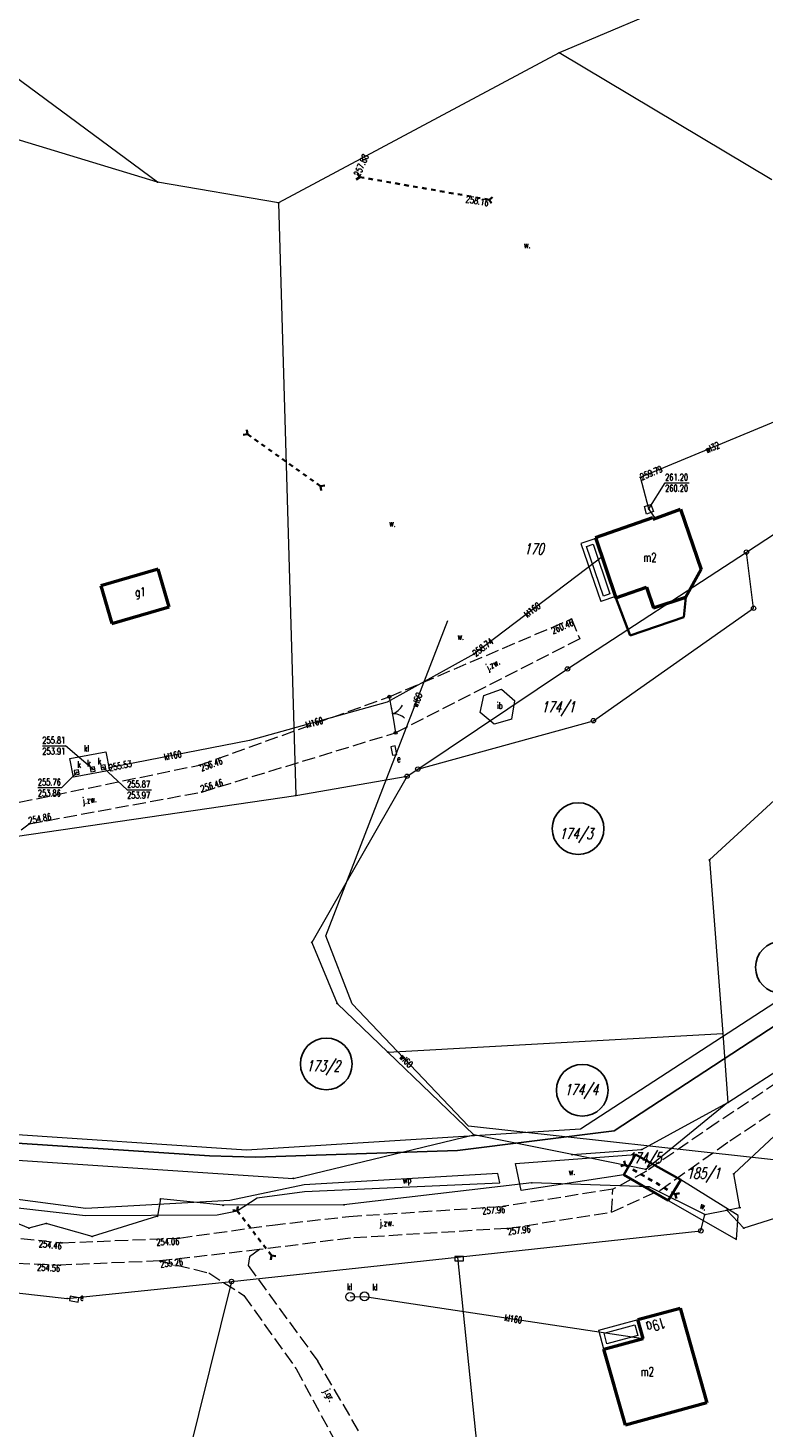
# Model space of a CAD drawing. Header units: metres. Extents: x 8389512 to 8390482, y 5507926 to 5510333.
# Tile 39 of 49: x 8390215 to 8390299, y 5509436 to 5509595. Entities that reach past the tile are written whole.
import ezdxf
from ezdxf.enums import TextEntityAlignment as Align

# ---------------------------------------------------------------- set-up
doc = ezdxf.new("R2010")
doc.units = ezdxf.units.M
doc.header["$MEASUREMENT"] = 0
for name, pattern in [('1', [0]), ('2_14', [1, -1]), ('2_OTDI', [0]), ('2_OTKJ', [2, 1.5, -0.5]), ('2_OTKM', [0]), ('2_OTKR', [0]), ('2_OTWP', [0]), ('3_EGBB03', [0]), ('3_EGBI17', [0]), ('3_EGBL', [1.5, 1, -0.5]), ('3_EGBT', [0]), ('3_EGBU_A', [0]), ('4_SUKM', [0]), ('4_SUKP', [0]), ('4_SUPK', [0]), ('4_SUWP', [0])]:
    doc.linetypes.add(name, pattern=pattern)
doc.layers.get('0').update_dxf_attribs({"color": 252, "linetype": 'CONTINUOUS', "lineweight": 100})
for name, color, linetype, lineweight in [('Dzialki', 252, '1', 18), ('EADTD_T_0', 252, 'CONTINUOUS', 25), ('EGBB_E_T_0', 252, 'CONTINUOUS', 20), ('EGBB_L_0', 252, '3_EGBU_A', 50), ('EGBC_L_5', 252, '3_EGBL', 35), ('EGBE_L_0', 252, '3_EGBT', 18), ('Numery_dzialek', 252, 'CONTINUOUS', 13), ('OTD_E_T_7', 252, 'CONTINUOUS', 0), ('OTD_L_14', 252, '2_OTDI', 18), ('OTK_E_T_0', 252, 'CONTINUOUS', 0), ('OTK_E_T_4', 252, 'CONTINUOUS', 0), ('OTK_L_0', 252, '2_OTKJ', 18), ('OTK_L_5', 252, 'CONTINUOUS', 18), ('OTK_L_7', 252, '2_OTKM', 35), ('OTK_L_8', 252, 'CONTINUOUS', 35), ('OTO_L_1', 252, 'CONTINUOUS', 18), ('OTR_T_0', 252, 'CONTINUOUS', 18), ('OTW_E_T_0', 252, 'CONTINUOUS', 0), ('OTW_E_T_1', 252, 'CONTINUOUS', 0), ('OTW_L_0', 252, '2_OTWP', 18), ('Oz działek', 3, 'CONTINUOUS', 25), ('P_SUE_T_4', 252, 'CONTINUOUS', 18), ('PROJEKTOWANA KANALIZACJA', 1, 'CONTINUOUS', 25), ('PROJEKTOWANA WODA', 220, 'CONTINUOUS', 18), ('Punkty', 252, 'CONTINUOUS', 9), ('SUE_E_T_1', 252, 'CONTINUOUS', 0), ('SUE_T_4', 252, 'CONTINUOUS', 18), ('SUK_E_T_2', 252, 'CONTINUOUS', 0), ('SUK_L_3', 252, '4_SUKM', 18), ('SUK_T_2', 252, 'CONTINUOUS', 18), ('SUP_E_T_1', 7, 'CONTINUOUS', 0), ('SUP_L_1', 252, '4_SUPK', 18), ('SUP_T_4', 7, 'CONTINUOUS', 18), ('SUWP_E_T_0', 5, 'CONTINUOUS', 0), ('SUWP_L_0', 5, '4_SUWP', 18), ('SUWR_T_0', 5, 'CONTINUOUS', 18)]:
    doc.layers.add(name, color=color, linetype=linetype, lineweight=lineweight)
for name, color, linetype, lineweight, true_color in [('SUKP_E_T_0', 7, 'CONTINUOUS', 0, 0x803300), ('SUKP_L_0', 7, '4_SUKP', 18, 0x803300), ('SUKR_T_0', 7, 'CONTINUOUS', 18, 0x803300)]:
    doc.layers.add(name, color=color, linetype=linetype, lineweight=lineweight, true_color=true_color)
doc.styles.get("Standard").update_dxf_attribs({"font": 'Simplex.SHX', "width": 0.75})

# ---------------------------------------------------------------- blocks, each defined once
blk = doc.blocks.new('GRO')
at = {"linetype": 'Continuous'}
blk.add_circle((0, 0), 0.045, dxfattribs=at)
blk = doc.blocks.new('GRT')
at = {"linetype": 'Continuous'}
blk.add_circle((0, 0), 0.25, dxfattribs=at)
blk = doc.blocks.new('2_OTRS')
at = {"linetype": 'Continuous'}
blk.add_circle((0, 0), 0.045, dxfattribs=at)
blk = doc.blocks.new('4_SUES')
at = {"linetype": 'Continuous'}
for p, q in [((0.5, 0.25), (-0.5, 0.25)), ((-0.5, 0.25), (-0.5, -0.25)), ((0.5, -0.25), (0.5, 0.25)), ((-0.5, -0.25), (0.5, -0.25))]:
    blk.add_line(p, q, dxfattribs=at)
blk = doc.blocks.new('4_SUKM')
at = {"linetype": 'Continuous'}
blk.add_circle((0, 0), 0.5, dxfattribs=at)
blk = doc.blocks.new('4_SUPS')
at = {"linetype": 'Continuous'}
blk.add_circle((0, 0), 0.0625, dxfattribs=at)
blk = doc.blocks.new('4_SUPW_A')
at = {"linetype": 'Continuous'}
for p, q in [((0.25, 0.25), (-0.25, 0.25)), ((-0.25, 0.25), (-0.25, -0.25)), ((0.25, -0.25), (0.25, 0.25)), ((-0.25, -0.25), (0.25, -0.25))]:
    blk.add_line(p, q, dxfattribs=at)

msp = doc.modelspace()

# ---------------------------------------------------------------- linework, layer by layer
at = {"layer": 'Dzialki'}
for p, q in [((8390342.91, 5509620.86), (8390275.67, 5509592.39)), ((8390230, 5509577.67), (8390190.56, 5509606.8)), ((8390275.67, 5509592.39), (8390243.75, 5509575.31)), ((8390299.86, 5509577.94), (8390275.67, 5509592.39)), ((8390230, 5509577.67), (8390207.51, 5509584.5)), ((8390243.75, 5509575.31), (8390230, 5509577.67)), ((8390243.75, 5509575.31), (8390245.73, 5509507.9)), ((8390296.96, 5509535.58), (8390316.38, 5509548.25)), ((8390276.61, 5509522.29), (8390296.96, 5509535.58)), ((8390297.77, 5509529.19), (8390296.96, 5509535.58)), ((8390279.56, 5509516.4), (8390297.77, 5509529.19)), ((8390259.59, 5509510.89), (8390276.61, 5509522.29)), ((8390315.22, 5509521.26), (8390292.76, 5509500.55)), ((8390259.59, 5509510.89), (8390279.56, 5509516.4)), ((8390258.37, 5509510.08), (8390259.59, 5509510.89)), ((8390245.73, 5509507.9), (8390258.37, 5509510.08)), ((8390258.37, 5509510.08), (8390247.52, 5509491.18)), ((8390212.24, 5509502.98), (8390245.73, 5509507.9)), ((8390292.76, 5509500.55), (8390294.26, 5509480.79)), ((8390294.86, 5509472.97), (8390337.3, 5509500.53)), ((8390247.52, 5509491.18), (8390250.42, 5509484.24)), ((8390250.42, 5509484.24), (8390256.18, 5509478.7)), ((8390256.18, 5509478.7), (8390294.26, 5509480.79)), ((8390294.26, 5509480.79), (8390294.86, 5509472.97)), ((8390265.96, 5509469.28), (8390256.18, 5509478.7)), ((8390285.07, 5509467.6), (8390294.86, 5509472.97)), ((8390294.86, 5509472.97), (8390285.52, 5509465.35)), ((8390295.52, 5509464.85), (8390304.16, 5509472.95)), ((8390245.43, 5509464.33), (8390265.96, 5509469.28)), ((8390277.14, 5509467.03), (8390265.96, 5509469.28)), ((8390198.8, 5509467.43), (8390245.43, 5509464.33)), ((8390277.14, 5509467.03), (8390285.07, 5509467.6)), ((8390285.52, 5509465.35), (8390277.14, 5509467.03)), ((8390296.21, 5509461), (8390295.52, 5509464.85)), ((8390272.56, 5509463.83), (8390251.19, 5509461.32)), ((8390285.9, 5509463.36), (8390272.56, 5509463.83)), ((8390292.22, 5509460.2), (8390285.9, 5509463.36)), ((8390230.31, 5509461.98), (8390229.97, 5509460.01)), ((8390237.46, 5509461.26), (8390230.31, 5509461.98)), ((8390215.37, 5509458.67), (8390210.12, 5509460.82)), ((8390229.97, 5509460.01), (8390222.56, 5509457.71)), ((8390251.19, 5509461.32), (8390237.46, 5509461.26)), ((8390291.78, 5509458.36), (8390292.22, 5509460.2)), ((8390292.22, 5509460.2), (8390294.72, 5509460.7)), ((8390294.72, 5509460.7), (8390296.21, 5509461)), ((8390296.66, 5509458.65), (8390294.72, 5509460.7)), ((8390301.58, 5509460.23), (8390296.66, 5509458.65)), ((8390217.34, 5509459.19), (8390215.37, 5509458.67)), ((8390222.56, 5509457.71), (8390217.34, 5509459.19)), ((8390264.1, 5509455.37), (8390291.78, 5509458.36)), ((8390238.4, 5509452.59), (8390264.1, 5509455.37)), ((8390264.1, 5509455.37), (8390266.29, 5509433.91)), ((8390219.71, 5509450.67), (8390238.4, 5509452.59)), ((8390238.4, 5509452.59), (8390222.68, 5509389.09)), ((8390214, 5509451.29), (8390219.71, 5509450.67))]:
    msp.add_line(p, q, dxfattribs=at)
at = {"layer": 'EGBB_L_0', "linetype": '3_EGBU_A'}
for p, q in [((8390286.37, 5509539.32), (8390289.45, 5509540.47)), ((8390289.45, 5509540.47), (8390291.8, 5509533.59)), ((8390279.81, 5509537.24), (8390286.3, 5509539.51)), ((8390286.3, 5509539.51), (8390286.37, 5509539.32)), ((8390279.81, 5509537.24), (8390282.11, 5509530.38)), ((8390290.08, 5509530.45), (8390291.8, 5509533.59)), ((8390282.11, 5509530.38), (8390285.58, 5509531.59)), ((8390285.58, 5509531.59), (8390286.4, 5509529.23)), ((8390286.4, 5509529.23), (8390290.08, 5509530.45)), ((8390284.62, 5509448.26), (8390289.41, 5509449.56)), ((8390289.41, 5509449.56), (8390292.47, 5509438.78)), ((8390285.22, 5509446.1), (8390284.62, 5509448.26)), ((8390280.75, 5509444.88), (8390285.22, 5509446.1)), ((8390283.2, 5509436.24), (8390280.75, 5509444.88)), ((8390292.47, 5509438.78), (8390283.2, 5509436.24))]:
    msp.add_line(p, q, dxfattribs=at)
at = {"layer": 'EGBB_L_0', "linetype": '3_EGBB03'}
for p, q in [((8390230.08, 5509533.64), (8390223.55, 5509531.75)), ((8390231.32, 5509529.35), (8390230.08, 5509533.64)), ((8390223.55, 5509531.75), (8390224.79, 5509527.46)), ((8390224.79, 5509527.46), (8390231.32, 5509529.35))]:
    msp.add_line(p, q, dxfattribs=at)
at = {"layer": 'EGBC_L_5', "linetype": '3_EGBI17'}
for p, q in [((8390285.58, 5509531.59), (8390282.11, 5509530.38)), ((8390286.4, 5509529.23), (8390285.58, 5509531.59)), ((8390282.11, 5509530.38), (8390283.72, 5509526.09)), ((8390290.08, 5509530.45), (8390286.4, 5509529.23)), ((8390289.85, 5509528.17), (8390290.08, 5509530.45)), ((8390283.72, 5509526.09), (8390289.85, 5509528.17))]:
    msp.add_line(p, q, dxfattribs=at)
at = {"layer": 'EGBE_L_0', "linetype": '3_EGBT'}
for p, q in [((8390279.85, 5509537.11), (8390278.14, 5509536.54)), ((8390278.14, 5509536.54), (8390280.39, 5509529.95)), ((8390278.78, 5509536.23), (8390279.54, 5509536.48)), ((8390279.54, 5509536.48), (8390281.43, 5509530.83)), ((8390282.07, 5509530.51), (8390279.85, 5509537.11)), ((8390280.7, 5509530.58), (8390278.78, 5509536.23)), ((8390282.07, 5509530.51), (8390280.39, 5509529.95)), ((8390281.43, 5509530.83), (8390280.7, 5509530.58)), ((8390280.16, 5509447.05), (8390284.63, 5509448.27)), ((8390280.77, 5509446.7), (8390284.28, 5509447.66)), ((8390284.28, 5509447.66), (8390284.61, 5509446.45)), ((8390284.63, 5509448.27), (8390285.22, 5509446.1)), ((8390280.75, 5509444.88), (8390280.16, 5509447.05)), ((8390285.22, 5509446.1), (8390280.75, 5509444.88)), ((8390281.1, 5509445.49), (8390280.77, 5509446.7)), ((8390284.61, 5509446.45), (8390281.1, 5509445.49))]:
    msp.add_line(p, q, dxfattribs=at)
at = {"layer": 'OTD_L_14', "linetype": '2_OTDI'}
for p, q in [((8390266.67, 5509517.32), (8390267.09, 5509519.28)), ((8390267.09, 5509519.28), (8390269.12, 5509519.99)), ((8390269.12, 5509519.99), (8390270.64, 5509518.64)), ((8390268.26, 5509515.99), (8390266.67, 5509517.32)), ((8390270.28, 5509516.57), (8390270.64, 5509518.64)), ((8390270.28, 5509516.57), (8390268.26, 5509515.99))]:
    msp.add_line(p, q, dxfattribs=at)
at = {"layer": 'OTK_L_0', "linetype": '2_OTKJ'}
for p, q in [((8390256.35, 5509519.12), (8390277.08, 5509527.97)), ((8390277.08, 5509527.97), (8390278, 5509525.7)), ((8390278, 5509525.7), (8390257.06, 5509515.02)), ((8390234.75, 5509511.34), (8390256.35, 5509519.12)), ((8390235.01, 5509508.28), (8390257.06, 5509515.02)), ((8390212.31, 5509506.71), (8390234.75, 5509511.34)), ((8390215.39, 5509504.66), (8390235.01, 5509508.28)), ((8390208.03, 5509499.24), (8390215.39, 5509504.66)), ((8390310.5, 5509481.9), (8390293.64, 5509470.69)), ((8390295.08, 5509468.59), (8390311.74, 5509479.82)), ((8390293.64, 5509470.69), (8390285.59, 5509465.15)), ((8390287.1, 5509462.96), (8390295.08, 5509468.59)), ((8390285.59, 5509465.15), (8390281.78, 5509463.1)), ((8390281.78, 5509463.1), (8390269.5, 5509461.16)), ((8390281.62, 5509460.49), (8390281.78, 5509463.1)), ((8390281.62, 5509460.49), (8390287.1, 5509462.96)), ((8390243.05, 5509459.02), (8390251.74, 5509459.99)), ((8390251.74, 5509459.99), (8390269.5, 5509461.16)), ((8390269.77, 5509458.63), (8390281.62, 5509460.49)), ((8390202.52, 5509458.72), (8390219.14, 5509457)), ((8390232.45, 5509457.54), (8390243.05, 5509459.02)), ((8390269.77, 5509458.63), (8390251.94, 5509457.53)), ((8390219.14, 5509457), (8390232.45, 5509457.54)), ((8390251.94, 5509457.53), (8390241.6, 5509456.22)), ((8390201.99, 5509455.24), (8390218.93, 5509454.46)), ((8390241.6, 5509456.22), (8390230.24, 5509454.93)), ((8390240.46, 5509455.4), (8390240.3, 5509454.42)), ((8390241.6, 5509456.22), (8390240.46, 5509455.4)), ((8390230.24, 5509454.93), (8390218.93, 5509454.46)), ((8390230.24, 5509454.93), (8390235.82, 5509453.57)), ((8390235.82, 5509453.57), (8390239.81, 5509451)), ((8390240.3, 5509454.42), (8390248.22, 5509443.53)), ((8390239.81, 5509451), (8390245.77, 5509442.65)), ((8390245.77, 5509442.65), (8390250.42, 5509433.98)), ((8390252.86, 5509435.61), (8390248.22, 5509443.53))]:
    msp.add_line(p, q, dxfattribs=at)
at = {"layer": 'OTK_L_5', "linetype": '2_OTKR'}
for p, q in [((8390270.71, 5509466.02), (8390284.34, 5509467.06)), ((8390284.34, 5509467.06), (8390283.02, 5509464.74)), ((8390283.02, 5509464.74), (8390271.34, 5509462.96)), ((8390289.51, 5509464.17), (8390288.06, 5509461.82)), ((8390296.01, 5509460.12), (8390289.51, 5509464.17)), ((8390288.06, 5509461.82), (8390295.84, 5509457.36)), ((8390295.84, 5509457.36), (8390296.01, 5509460.12))]:
    msp.add_line(p, q, dxfattribs=at)
at = {"layer": 'OTK_L_5', "linetype": '2_14'}
msp.add_line((8390271.34, 5509462.96), (8390270.71, 5509466.02), dxfattribs=at)
at = {"layer": 'OTK_L_7', "linetype": '2_OTKM'}
for p, q in [((8390283.02, 5509464.74), (8390284.34, 5509467.06)), ((8390284.34, 5509467.06), (8390289.51, 5509464.17)), ((8390288.06, 5509461.82), (8390283.02, 5509464.74)), ((8390289.51, 5509464.17), (8390288.06, 5509461.82))]:
    msp.add_line(p, q, dxfattribs=at)
at = {"layer": 'OTK_L_8', "linetype": '2_OTKJ'}
for p, q in [((8390252.99, 5509578.25), (8390252.58, 5509577.96)), ((8390252.99, 5509578.25), (8390252.7, 5509578.65)), ((8390253.48, 5509578.16), (8390252.99, 5509578.25)), ((8390254.49, 5509577.99), (8390253.99, 5509578.07)), ((8390255.51, 5509577.81), (8390255, 5509577.9)), ((8390256.53, 5509577.63), (8390256.02, 5509577.72)), ((8390257.54, 5509577.45), (8390257.03, 5509577.54)), ((8390258.56, 5509577.27), (8390258.05, 5509577.36)), ((8390259.57, 5509577.1), (8390259.06, 5509577.19)), ((8390260.59, 5509576.92), (8390260.08, 5509577.01)), ((8390261.6, 5509576.74), (8390261.1, 5509576.83)), ((8390262.62, 5509576.56), (8390262.11, 5509576.65)), ((8390263.64, 5509576.39), (8390263.13, 5509576.47)), ((8390264.65, 5509576.21), (8390264.14, 5509576.3)), ((8390265.67, 5509576.03), (8390265.16, 5509576.12)), ((8390266.68, 5509575.85), (8390266.17, 5509575.94)), ((8390267.7, 5509575.67), (8390267.19, 5509575.76)), ((8390268.1, 5509575.96), (8390267.7, 5509575.67)), ((8390267.98, 5509575.27), (8390267.7, 5509575.67)), ((8390240.22, 5509548.99), (8390240.14, 5509549.48)), ((8390240.22, 5509548.99), (8390239.74, 5509548.91)), ((8390240.63, 5509548.7), (8390240.22, 5509548.99)), ((8390241.42, 5509548.14), (8390241.03, 5509548.42)), ((8390242.21, 5509547.58), (8390241.81, 5509547.86)), ((8390243, 5509547.02), (8390242.6, 5509547.3)), ((8390243.78, 5509546.46), (8390243.39, 5509546.74)), ((8390244.57, 5509545.9), (8390244.18, 5509546.18)), ((8390245.36, 5509545.33), (8390244.97, 5509545.62)), ((8390246.15, 5509544.77), (8390245.75, 5509545.05)), ((8390246.94, 5509544.21), (8390246.54, 5509544.49)), ((8390247.72, 5509543.65), (8390247.33, 5509543.93)), ((8390248.51, 5509543.09), (8390248.12, 5509543.37)), ((8390249, 5509543.17), (8390248.51, 5509543.09)), ((8390248.59, 5509542.6), (8390248.51, 5509543.09)), ((8390283.04, 5509466.33), (8390283.17, 5509465.85)), ((8390282.69, 5509465.72), (8390283.17, 5509465.85)), ((8390283.17, 5509465.85), (8390283.61, 5509465.59)), ((8390284.05, 5509465.34), (8390284.48, 5509465.08)), ((8390284.92, 5509464.82), (8390285.36, 5509464.57)), ((8390285.8, 5509464.31), (8390286.24, 5509464.05)), ((8390286.68, 5509463.8), (8390287.11, 5509463.54)), ((8390287.55, 5509463.29), (8390287.99, 5509463.03)), ((8390288.43, 5509462.77), (8390288.86, 5509462.52)), ((8390288.86, 5509462.52), (8390289.34, 5509462.65)), ((8390288.86, 5509462.52), (8390288.99, 5509462.04)), ((8390238.57, 5509460.72), (8390239.06, 5509460.65)), ((8390239.13, 5509461.14), (8390239.06, 5509460.65)), ((8390239.06, 5509460.65), (8390239.36, 5509460.26)), ((8390239.66, 5509459.87), (8390239.95, 5509459.47)), ((8390240.25, 5509459.08), (8390240.55, 5509458.69)), ((8390240.85, 5509458.3), (8390241.15, 5509457.91)), ((8390241.44, 5509457.52), (8390241.74, 5509457.12)), ((8390242.04, 5509456.73), (8390242.34, 5509456.34)), ((8390242.64, 5509455.95), (8390242.94, 5509455.55)), ((8390242.94, 5509455.55), (8390242.87, 5509455.06)), ((8390242.94, 5509455.55), (8390243.43, 5509455.48))]:
    msp.add_line(p, q, dxfattribs=at)
at = {"layer": 'OTO_L_1'}
for p, q in [((8390256.35, 5509519.12), (8390256.6, 5509517.69)), ((8390256.56, 5509517.93), (8390256.81, 5509516.45)), ((8390256.81, 5509516.45), (8390257.06, 5509515.02))]:
    msp.add_line(p, q, dxfattribs=at)
for centre in [(8390256.35, 5509519.12), (8390257.06, 5509515.02)]:
    msp.add_circle(centre, 0.17, dxfattribs=at)
for centre, start, end in [((8390256.07, 5509519.1), 287.769, 331.8433), ((8390256.75, 5509515.19), 47.8057, 91.8801)]:
    msp.add_arc(centre, 2, start, end, dxfattribs=at)
at = {"layer": 'OTW_L_0', "linetype": '2_OTWP'}
for p, q in [((8390268.69, 5509464.89), (8390246.66, 5509463.58)), ((8390268.9, 5509463.83), (8390268.69, 5509464.89)), ((8390246.66, 5509463.58), (8390238.21, 5509461.82)), ((8390246.71, 5509462.82), (8390268.9, 5509463.83)), ((8390221.84, 5509460.89), (8390209.64, 5509462.51)), ((8390238.21, 5509461.82), (8390221.84, 5509460.89)), ((8390239.06, 5509460.65), (8390241.31, 5509462.12)), ((8390241.31, 5509462.12), (8390246.71, 5509462.82)), ((8390209.78, 5509461.46), (8390221.81, 5509460.09)), ((8390221.81, 5509460.09), (8390236.79, 5509460.18)), ((8390236.79, 5509460.18), (8390239.06, 5509460.65))]:
    msp.add_line(p, q, dxfattribs=at)
at = {"layer": 'Oz działek', "linetype": 'Continuous'}
for centre in [(8390277.82, 5509504.12), (8390300.93, 5509488.34), (8390249.18, 5509477.35), (8390278.29, 5509474.35)]:
    msp.add_circle(centre, 2.94, dxfattribs=at)
at = {"layer": 'PROJEKTOWANA KANALIZACJA', "linetype": 'Continuous'}
for p, q in [((8390281.92, 5509469.73), (8390321.67, 5509495.77)), ((8390264.1, 5509467.48), (8390281.92, 5509469.73)), ((8390201.56, 5509469.17), (8390235.9, 5509466.89)), ((8390235.9, 5509466.89), (8390241.13, 5509466.73)), ((8390241.13, 5509466.73), (8390264.1, 5509467.48))]:
    msp.add_line(p, q, dxfattribs=at)
at = {"layer": 'PROJEKTOWANA WODA', "linetype": 'Continuous'}
for p, q in [((8390278.08, 5509469.98), (8390324.01, 5509499.81)), ((8390202.28, 5509470.11), (8390240.1, 5509467.59)), ((8390240.1, 5509467.59), (8390278.08, 5509469.98))]:
    msp.add_line(p, q, dxfattribs=at)
at = {"layer": 'SUK_L_3', "linetype": '4_SUKM'}
for p, q in [((8390220.03, 5509512.11), (8390224.1, 5509512.84)), ((8390224.1, 5509512.84), (8390224.54, 5509510.75)), ((8390220.42, 5509509.97), (8390220.03, 5509512.11)), ((8390224.54, 5509510.75), (8390220.42, 5509509.97))]:
    msp.add_line(p, q, dxfattribs=at)
at = {"layer": 'SUKP_L_0', "linetype": '4_SUKP'}
for p, q in [((8390280.55, 5509535.03), (8390278.8, 5509533.7)), ((8390278.8, 5509533.7), (8390265.95, 5509523.97)), ((8390265.95, 5509523.97), (8390256.11, 5509518.52)), ((8390256.11, 5509518.52), (8390240.46, 5509514.13)), ((8390240.46, 5509514.13), (8390224.48, 5509511.04)), ((8390251.89, 5509450.85), (8390253.53, 5509450.9)), ((8390253.53, 5509450.9), (8390285.22, 5509446.1))]:
    msp.add_line(p, q, dxfattribs=at)
at = {"layer": 'SUKR_T_0', "linetype": 'Continuous', "lineweight": 0}
for p, q in [((8390216.89, 5509513.55), (8390219.52, 5509513.55)), ((8390222.62, 5509510.87), (8390219.52, 5509513.55)), ((8390223.82, 5509511.09), (8390226.53, 5509508.54)), ((8390220.81, 5509510.51), (8390219.12, 5509508.79)), ((8390216.38, 5509508.79), (8390219.12, 5509508.79)), ((8390226.53, 5509508.54), (8390229.3, 5509508.54))]:
    msp.add_line(p, q, dxfattribs=at)
at = {"layer": 'SUP_L_1', "linetype": '4_SUPK'}
for p, q in [((8390285.37, 5509540.76), (8390286.1, 5509540.99)), ((8390285.58, 5509539.91), (8390285.37, 5509540.76)), ((8390286.41, 5509540.19), (8390285.58, 5509539.91)), ((8390286.1, 5509540.99), (8390286.41, 5509540.19))]:
    msp.add_line(p, q, dxfattribs=at)
at = {"layer": 'SUWP_L_0', "linetype": '4_SUWP'}
for p, q in [((8390284.93, 5509544.09), (8390337.72, 5509566.12)), ((8390285.86, 5509540.49), (8390284.93, 5509544.09)), ((8390286.61, 5509539.41), (8390285.86, 5509540.49)), ((8390249.12, 5509491.92), (8390262.99, 5509527.8)), ((8390252.12, 5509484.2), (8390249.12, 5509491.92)), ((8390265.34, 5509470.27), (8390252.12, 5509484.2)), ((8390308.05, 5509465.53), (8390265.34, 5509470.27))]:
    msp.add_line(p, q, dxfattribs=at)
at = {"layer": 'SUWR_T_0', "linetype": 'Continuous', "lineweight": 0}
for p, q in [((8390285.86, 5509540.49), (8390287.71, 5509543.47)), ((8390287.71, 5509543.47), (8390290.45, 5509543.47))]:
    msp.add_line(p, q, dxfattribs=at)

# ---------------------------------------------------------------- block references
at = {"layer": 'OTR_T_0'}
for p in [(8390252.99, 5509578.25), (8390267.7, 5509575.67), (8390277.08, 5509527.97), (8390234.75, 5509511.34), (8390235.01, 5509508.28), (8390215.39, 5509504.66), (8390269.5, 5509461.16), (8390269.77, 5509458.63), (8390219.14, 5509457), (8390232.45, 5509457.54), (8390218.93, 5509454.46), (8390230.24, 5509454.93)]:
    msp.add_blockref('2_OTRS', p, dxfattribs=at)
at = {"layer": 'P_SUE_T_4'}
msp.add_blockref('4_SUES', (8390264.29, 5509455.19), dxfattribs=at)
at = {"layer": 'Punkty'}
for name, p in [('GRO', (8390275.67, 5509592.39)), ('GRO', (8390230, 5509577.67)), ('GRO', (8390243.75, 5509575.31)), ('GRT', (8390296.96, 5509535.58)), ('GRT', (8390297.77, 5509529.19)), ('GRT', (8390276.61, 5509522.29)), ('GRT', (8390279.56, 5509516.4)), ('GRT', (8390259.59, 5509510.89)), ('GRT', (8390258.37, 5509510.08)), ('GRO', (8390245.73, 5509507.9)), ('GRO', (8390292.76, 5509500.55)), ('GRO', (8390247.52, 5509491.18)), ('GRO', (8390250.42, 5509484.24)), ('GRO', (8390294.26, 5509480.79)), ('GRO', (8390256.18, 5509478.7)), ('GRO', (8390294.86, 5509472.97)), ('GRO', (8390265.96, 5509469.28)), ('GRO', (8390277.14, 5509467.03)), ('GRO', (8390285.07, 5509467.6)), ('GRO', (8390285.52, 5509465.35)), ('GRO', (8390295.52, 5509464.85)), ('GRO', (8390245.43, 5509464.33)), ('GRO', (8390272.56, 5509463.83)), ('GRO', (8390285.9, 5509463.36)), ('GRO', (8390230.31, 5509461.98)), ('GRO', (8390229.97, 5509460.01)), ('GRO', (8390237.46, 5509461.26)), ('GRO', (8390251.19, 5509461.32)), ('GRO', (8390292.22, 5509460.2)), ('GRO', (8390294.72, 5509460.7)), ('GRO', (8390296.21, 5509461)), ('GRO', (8390215.37, 5509458.67)), ('GRO', (8390217.34, 5509459.19)), ('GRT', (8390291.78, 5509458.36)), ('GRO', (8390296.66, 5509458.65)), ('GRO', (8390222.56, 5509457.71)), ('GRO', (8390264.1, 5509455.37)), ('GRT', (8390238.4, 5509452.59)), ('GRO', (8390219.71, 5509450.67))]:
    msp.add_blockref(name, p, dxfattribs=at)
at = {"layer": 'SUE_T_4'}
for p, rotation in [((8390256.86, 5509513), 281.6561592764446), ((8390220.5, 5509450.58), 349.6979599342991)]:
    msp.add_blockref('4_SUES', p, dxfattribs=dict(at, rotation=rotation))
at = {"layer": 'SUK_T_2'}
for p in [(8390251.89, 5509450.85), (8390253.53, 5509450.9)]:
    msp.add_blockref('4_SUKM', p, dxfattribs=at)
at = {"layer": 'SUKR_T_0'}
for p in [(8390265.95, 5509523.97), (8390222.62, 5509510.87), (8390223.82, 5509511.09), (8390224.48, 5509511.04), (8390220.81, 5509510.51)]:
    msp.add_blockref('4_SUPS', p, dxfattribs=at)
at = {"layer": 'SUP_T_4'}
for p, rotation in [((8390222.62, 5509510.87), 10.13563554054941), ((8390223.82, 5509511.09), 9.618317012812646), ((8390220.81, 5509510.51), 9.288910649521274)]:
    msp.add_blockref('4_SUPW_A', p, dxfattribs=dict(at, rotation=rotation))
at = {"layer": 'SUWR_T_0'}
for p in [(8390284.93, 5509544.09), (8390285.86, 5509540.49)]:
    msp.add_blockref('4_SUPS', p, dxfattribs=at)

# ---------------------------------------------------------------- texts
at = {"layer": 'EADTD_T_0', "width": 0.7}
msp.add_text('19a', height=1.25, rotation=195.8597, dxfattribs=at).set_placement((8390286.5, 5509448.21), align=Align.CENTER)
at = {"layer": 'EGBB_E_T_0', "width": 0.7}
for s, p in [('m2', (8390285.24, 5509534.48)), ('g1', (8390227.44, 5509530.55)), ('m2', (8390284.94, 5509441.84))]:
    msp.add_text(s, height=1, dxfattribs=at).set_placement(p)
at = {"layer": 'Numery_dzialek', "oblique": 15, "width": 0.7}
for s, p in [('170', (8390272.79, 5509535.94)), ('174/1', (8390275.54, 5509517.85)), ('174/3', (8390277.57, 5509503.45)), ('174/4', (8390278.17, 5509474.33)), ('174/5', (8390285.36, 5509466.57))]:
    msp.add_text(s, height=1.25, dxfattribs=at).set_placement(p, align=Align.MIDDLE)
for s, p in [('173/2', (8390246.91, 5509477.74)), ('185/1', (8390290.14, 5509465.54))]:
    msp.add_text(s, height=1.25, dxfattribs=at).set_placement(p, align=Align.TOP_LEFT)
at = {"layer": 'OTD_E_T_7', "lineweight": 9, "width": 0.7}
msp.add_text('ib', height=0.75, dxfattribs=at).set_placement((8390268.91, 5509518.14), align=Align.MIDDLE)
at = {"layer": 'OTK_E_T_0', "lineweight": 9, "width": 0.7}
for rotation, p in [(28.5, (8390267.4, 5509522.41)), (8.86, (8390221.45, 5509507.27))]:
    msp.add_text('j.zw.', height=0.75, rotation=rotation, dxfattribs=at).set_placement(p, align=Align.MIDDLE_LEFT)
for s, rotation, p in [('j.zw.', 1.7624, (8390256.05, 5509459.16)), ('j.gr.', 298.2061, (8390249.46, 5509439.61))]:
    msp.add_text(s, height=0.75, rotation=rotation, dxfattribs=at).set_placement(p, align=Align.MIDDLE)
at = {"layer": 'OTK_E_T_4', "lineweight": 9, "width": 0.7}
for rotation, p in [(3.5763, (8390277.12, 5509465.08)), (334.9831, (8390292.09, 5509461.14))]:
    msp.add_text('w.', height=0.75, rotation=rotation, dxfattribs=at).set_placement(p, align=Align.MIDDLE)
at = {"layer": 'OTR_T_0', "lineweight": 9, "width": 0.7}
for s, rotation, p in [('257.88', 426.4377, (8390252.98, 5509578.25)), ('256.46', 16.9968, (8390235.01, 5509508.28)), ('254.86', 10.4538, (8390215.39, 5509504.66))]:
    msp.add_text(s, height=0.75, rotation=rotation, dxfattribs=at).set_placement(p)
for s, rotation, p in [('258.16', 350.0729, (8390267.7, 5509575.67)), ('260.46', 383.1185, (8390277.08, 5509527.97)), ('257.96', 363.7691, (8390269.5, 5509461.16)), ('254.46', 354.0915, (8390219.14, 5509457)), ('254.06', 362.3233, (8390232.45, 5509457.54)), ('254.56', 357.3637, (8390218.93, 5509454.46))]:
    msp.add_text(s, height=0.75, rotation=rotation, dxfattribs=at).set_placement(p, align=Align.TOP_RIGHT)
for s, rotation, p in [('256.46', 379.8083, (8390234.75, 5509511.34)), ('257.96', 366.6732, (8390269.77, 5509458.63)), ('255.26', 366.4785, (8390230.24, 5509454.93))]:
    msp.add_text(s, height=0.75, rotation=rotation, dxfattribs=at).set_placement(p, align=Align.TOP_LEFT)
at = {"layer": 'OTW_E_T_0', "lineweight": 9, "width": 0.7}
msp.add_text('wp', height=0.75, rotation=2.6061, dxfattribs=at).set_placement((8390258.36, 5509464.02), align=Align.MIDDLE)
at = {"layer": 'OTW_E_T_1', "lineweight": 9, "width": 0.7}
for p in [(8390272.03, 5509570.53), (8390256.7, 5509538.85), (8390264.48, 5509525.98)]:
    msp.add_text('w.', height=0.75, dxfattribs=at).set_placement(p, align=Align.MIDDLE)
at = {"layer": 'SUE_E_T_1', "lineweight": 9, "width": 0.7}
for p in [(8390257.22, 5509511.69), (8390221.18, 5509450.42)]:
    msp.add_text('e', height=0.75, dxfattribs=at).set_placement(p)
at = {"layer": 'SUK_E_T_2', "lineweight": 9, "width": 0.7}
for p in [(8390221.61, 5509512.88), (8390251.52, 5509451.6), (8390254.41, 5509451.56)]:
    msp.add_text('kl', height=0.75, dxfattribs=at).set_placement(p)
at = {"layer": 'SUKP_E_T_0', "lineweight": 9, "width": 0.7}
for rotation, p in [(37.1329, (8390272.6, 5509529)), (15.6694, (8390247.81, 5509516.19)), (10.9363, (8390231.72, 5509512.44)), (351.387, (8390270.45, 5509448.34))]:
    msp.add_text('kl160', height=0.75, rotation=rotation, dxfattribs=at).set_placement(p, align=Align.MIDDLE)
at = {"layer": 'SUKR_T_0', "lineweight": 9, "width": 0.7}
for s, rotation, p in [('258.74', 37.1329, (8390265.95, 5509523.97)), ('255.53', 10.9305, (8390224.48, 5509511.04))]:
    msp.add_text(s, height=0.75, rotation=rotation, dxfattribs=at).set_placement(p, align=Align.MIDDLE_LEFT)
for s, p in [('255.81', (8390216.89, 5509514.55)), ('253.91', (8390216.89, 5509513.3)), ('255.76', (8390216.38, 5509509.79)), ('255.87', (8390226.53, 5509509.54)), ('253.86', (8390216.38, 5509508.54)), ('253.97', (8390226.53, 5509508.29))]:
    msp.add_text(s, height=0.75, dxfattribs=at).set_placement(p, align=Align.TOP_LEFT)
at = {"layer": 'SUP_E_T_1', "lineweight": 9, "width": 0.7}
for p in [(8390220.86, 5509511.03), (8390221.98, 5509511.2), (8390223.17, 5509511.42)]:
    msp.add_text('k', height=0.75, dxfattribs=at).set_placement(p)
at = {"layer": 'SUWP_E_T_0', "lineweight": 9, "width": 0.7}
for s, rotation, p in [('wl32', 22.6515, (8390293.08, 5509547.49)), ('wl60', 68.8668, (8390259.49, 5509518.75)), ('wl60', 313.5061, (8390258.27, 5509477.72))]:
    msp.add_text(s, height=0.75, rotation=rotation, dxfattribs=at).set_placement(p, align=Align.MIDDLE)
at = {"layer": 'SUWR_T_0', "lineweight": 9, "width": 0.7}
msp.add_text('259.79', height=0.75, rotation=22.6515, dxfattribs=at).set_placement((8390284.93, 5509544.09), align=Align.MIDDLE_LEFT)
for s, p in [('261.20', (8390287.71, 5509544.47)), ('260.20', (8390287.71, 5509543.22))]:
    msp.add_text(s, height=0.75, dxfattribs=at).set_placement(p, align=Align.TOP_LEFT)

doc.saveas('drawing.dxf')
